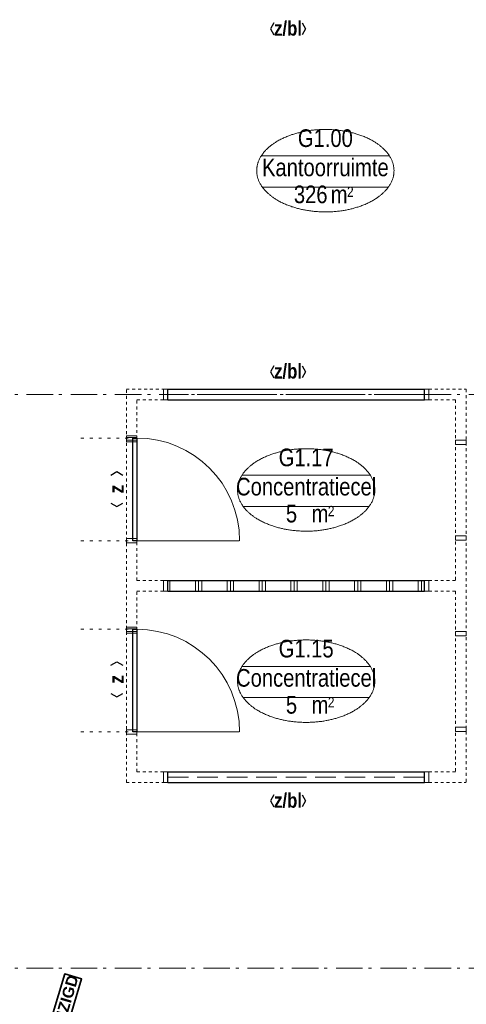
# Model space of a CAD drawing. Header units: millimetres. Extents: x 274611 to 749520, y 175257 to 298905.
# Tile 130 of 251: x 562666 to 566874, y 231873 to 241141. Entities that reach past the tile are written whole.
import ezdxf
from ezdxf.enums import TextEntityAlignment as Align

# ---------------------------------------------------------------- set-up
doc = ezdxf.new("R2010")
doc.units = ezdxf.units.MM
doc.header["$LTSCALE"] = 400
doc.header["$PDMODE"] = 1
doc.header["$PDSIZE"] = 15
for name, pattern in [('STYLE_02', [0.694427, 0.486069, -0.208359]), ('STYLE_05', [0.208282, 0.069427, -0.138855]), ('STYLE_06', [1.041641, 0.625, -0.208282, 0.069427, -0.138931]), ('STYLE_21', [0.138889, 0.069444, -0.069444])]:
    doc.linetypes.add(name, pattern=pattern)
for name, color, linetype, lineweight in [('Interieur-deur', 43, 'Continuous', 9), ('Interieur-scheidingswand-horizontaal', 5, 'Continuous', 25), ('Interieur-systeemwand glas', 140, 'STYLE_21', 15), ('Kozijnmerken', 43, 'Continuous', 9), ('Lijn-stramien', 5, 'STYLE_06', 9), ('None', 7, 'Continuous', 9), ('Ruimtenummers', 5, 'Continuous', 25), ('Wijzigingspijlen', 43, 'Continuous', 9)]:
    doc.layers.add(name, color=color, linetype=linetype, lineweight=lineweight)
doc.styles.add('Arial (bold)', font='arialbd.ttf', dxfattribs={"height": 132.291667})
doc.styles.add('Arial Narrow', font='ARIALN.TTF', dxfattribs={"height": 222.25})
doc.styles.add('Arial Narrow (bold)', font='ARIALNB.TTF', dxfattribs={"height": 172.861111})

# ---------------------------------------------------------------- blocks, each defined once
blk = doc.blocks.new('Ruimtenummer UV 50')
at = {"layer": 'Ruimtenummers', "color": 8, "lineweight": 5}
for p, q in [((602.2, 156.5), (-602.3, 156.5)), ((594.7, -137.5), (-594.8, -137.5))]:
    blk.add_line(p, q, dxfattribs=at)
blk.add_open_spline([(-323.4, 353.8), (-173.3, 405.8), (173.3, 405.8), (323.4, 353.8), (473.5, 301.8), (560.1, 211.8), (646.8, 121.7), (646.8, 17.7), (646.8, -86.3), (560.1, -176.3), (473.5, -266.4), (323.4, -318.4), (173.3, -370.4), (-173.3, -370.4), (-323.4, -318.4), (-473.5, -266.4), (-560.2, -176.3), (-646.8, -86.3), (-646.8, 17.7), (-646.8, 121.7), (-560.2, 211.8), (-473.5, 301.8), (-323.4, 353.8)], degree=2, knots=[0, 0, 0, 0.09962, 0.19924, 0.19924, 0.283607, 0.283607, 0.349619, 0.349619, 0.415638, 0.415638, 0.5, 0.5, 0.59962, 0.69924, 0.69924, 0.783607, 0.783607, 0.849619, 0.849619, 0.915638, 0.915638, 1, 1, 1], dxfattribs=at)
at = {"layer": 'Ruimtenummers', "attachment_point": 2, "style": 'Arial Narrow'}
for s, insert, char_height in [(' m', (103.6, -122.2), 165.95), (' 2', (220.1, -132.8), 96.8)]:
    blk.add_mtext(s, dxfattribs=dict(at, insert=insert, char_height=char_height))
at = {"layer": 'Ruimtenummers', "style": 'Arial Narrow'}
for tag, p in [('Nummer', (0, 406.9)), ('Naam', (0, 131.7)), ('Oppervlak', (-137.9, -122.2))]:
    blk.add_attdef(tag, text='', height=165.9, dxfattribs=at).set_placement(p, align=Align.TOP_CENTER)
blk = doc.blocks.new('*X654')
at = {"layer": 'None', "lineweight": 9}
for p, q in [((360, -1850), (360, -1750)), ((600, -1850), (600, -1750)), ((630, -1850), (630, -1750)), ((660, -1850), (660, -1750)), ((900, -1850), (900, -1750)), ((930, -1850), (930, -1750)), ((960, -1850), (960, -1750)), ((1200, -1850), (1200, -1750)), ((1230, -1850), (1230, -1750)), ((1260, -1850), (1260, -1750)), ((1500, -1850), (1500, -1750)), ((1530, -1850), (1530, -1750)), ((1560, -1850), (1560, -1750)), ((1800, -1850), (1800, -1750)), ((1830, -1850), (1830, -1750)), ((1860, -1850), (1860, -1750)), ((2100, -1850), (2100, -1750)), ((2130, -1850), (2130, -1750)), ((2160, -1850), (2160, -1750)), ((2400, -1850), (2400, -1750)), ((2430, -1850), (2430, -1750)), ((2460, -1850), (2460, -1750)), ((2700, -1850), (2700, -1750)), ((2730, -1850), (2730, -1750))]:
    blk.add_line(p, q, dxfattribs=at)
blk = doc.blocks.new('systeemwandstijl 900 hoh')
at = {"layer": 'Interieur-systeemwand glas', "color": 43, "linetype": 'Continuous', "lineweight": 9}
blk.add_lwpolyline([(0, 20), (100, 20), (100, -20), (0, -20)], close=True, dxfattribs=at)
at = {"layer": 'Interieur-systeemwand glas', "color": 43, "linetype": 'Continuous', "lineweight": 15}
for p in [(0, 900), (0, 0)]:
    blk.add_point(p, dxfattribs=at)
blk = doc.blocks.new('Deur systeemwand 950')
at = {"layer": 'Interieur-deur', "color": 140, "linetype": 'Continuous', "lineweight": 15}
blk.add_line((0, 1063.8), (0, 100), dxfattribs=at)
at = {"layer": 'Interieur-deur', "color": 92, "linetype": 'Continuous', "lineweight": 25}
blk.add_lwpolyline([(-966, 100), (0, 100), (0, 60), (-966, 60)], close=True, dxfattribs=at)
at = {"layer": 'Interieur-deur', "color": 140, "linetype": 'Continuous', "lineweight": 15}
blk.add_arc((0, 100), 966, 90, 180, dxfattribs=at)
at = {"layer": 'Interieur-systeemwand glas', "color": 43, "linetype": 'Continuous', "lineweight": 9}
for points in [[(-986, 100), (-946, 100), (-946, 0), (-986, 0)], [(-20, 100), (20, 100), (20, 0), (-20, 0)]]:
    blk.add_lwpolyline(points, close=True, dxfattribs=at)
at = {"layer": 'Lijn-stramien', "color": 8, "linetype": 'STYLE_05', "lineweight": 5}
for p, q in [((-966, 100), (-966, -476)), ((0, 100), (0, -476))]:
    blk.add_line(p, q, dxfattribs=at)
at = {"layer": 'None', "linetype": 'Continuous', "lineweight": 5}
for p in [(-966, 100), (0, 100)]:
    blk.add_point(p, dxfattribs=at)
blk = doc.blocks.new('Concentratiecel G 3 (2D)')
at = {"layer": 'Interieur-scheidingswand-horizontaal', "lineweight": 25}
for p, q in [((340, 50), (2760, 50)), ((340, -50), (340, 50)), ((2760, -50), (2760, 50)), ((340, -50), (2760, -50)), ((340, -1750), (2760, -1750)), ((340, -1850), (340, -1750)), ((2760, -1850), (2760, -1750)), ((340, -1850), (2760, -1850)), ((340, -3550), (2760, -3550)), ((340, -3650), (340, -3550)), ((2760, -3650), (2760, -3550)), ((340, -3650), (2760, -3650))]:
    blk.add_line(p, q, dxfattribs=at)
at = {"layer": 'Interieur-scheidingswand-horizontaal', "linetype": 'STYLE_02', "lineweight": 9}
for p, q in [((340, 0), (2760, 0)), ((340, -3600), (2760, -3600))]:
    blk.add_line(p, q, dxfattribs=at)
at = {"layer": 'Interieur-systeemwand glas', "lineweight": 15}
for p, q in [((-50, 50), (300, 50)), ((-50, -3650), (-50, 50)), ((2800, 50), (3150, 50)), ((3150, 50), (3150, -3650)), ((50, -50), (300, -50)), ((50, -1750), (50, -50)), ((2800, -50), (3050, -50)), ((3050, -50), (3050, -1750)), ((50, -1750), (300, -1750)), ((2800, -1750), (3050, -1750)), ((50, -3550), (50, -1850)), ((50, -1850), (300, -1850)), ((2800, -1850), (3050, -1850)), ((3050, -1850), (3050, -3550)), ((50, -3550), (300, -3550)), ((2800, -3550), (3050, -3550)), ((-50, -3650), (300, -3650)), ((2800, -3650), (3150, -3650))]:
    blk.add_line(p, q, dxfattribs=at)
at = {"layer": 'Interieur-scheidingswand-horizontaal', "color": 7}
for name, p, rotation in [('systeemwandstijl 900 hoh', (320, 50), 270), ('Deur systeemwand 950', (-50, -1375), 270), ('systeemwandstijl 900 hoh', (3150, -450), 180), ('systeemwandstijl 900 hoh', (320, -1750), 270), ('Deur systeemwand 950', (-50, -3175), 270), ('systeemwandstijl 900 hoh', (320, -3550), 270)]:
    blk.add_blockref(name, p, dxfattribs=dict(at, rotation=rotation))
at = {"layer": 'Interieur-scheidingswand-horizontaal', "color": 7, "xscale": -1}
for p, rotation in [((2780, 50), 90), ((-50, -425), 180), ((2780, -1750), 90), ((-50, -2225), 180), ((2780, -3550), 90)]:
    blk.add_blockref('systeemwandstijl 900 hoh', p, dxfattribs=dict(at, rotation=rotation))
for p in [(3150, -1350), (3150, -2250), (3150, -3150)]:
    blk.add_blockref('systeemwandstijl 900 hoh', p, dxfattribs=at)
at = {"layer": 'Interieur-scheidingswand-horizontaal', "color": 7}
for p in [(-50, -1375), (-50, -3175)]:
    blk.add_blockref('systeemwandstijl 900 hoh', p, dxfattribs=at)
at = {"layer": 'Interieur-scheidingswand-horizontaal'}
blk.add_blockref('*X654', (0, 0), dxfattribs=at)
blk = doc.blocks.new('Kozijnmerk 50')
at = {"layer": 'Kozijnmerken', "color": 92, "linetype": 'Continuous', "lineweight": 25}
for points in [[(-132.2, 50.6), (-164.8, -5.8), (-132.2, -62.1)], [(132.2, 50.6), (164.8, -5.8), (132.2, -62.1)]]:
    blk.add_lwpolyline(points, dxfattribs=at)
at = {"layer": 'None', "color": 43, "style": 'Arial Narrow (bold)'}
blk.add_attdef('merk', text='', height=138.3, dxfattribs=at).set_placement((0, 0), align=Align.MIDDLE_CENTER)
blk = doc.blocks.new('Wijzigingspijl')
at = {"layer": 'None', "linetype": 'Continuous', "lineweight": 5}
blk.add_point((0, 0), dxfattribs=at)
at = {"layer": 'Wijzigingspijlen', "color": 1, "linetype": 'Continuous', "lineweight": 35}
blk.add_lwpolyline([(-82.5, -1485), (-247.5, -1485), (0, -1732.5), (247.5, -1485), (82.5, -1485), (82.5, -866.25), (-82.5, -866.25)], close=True, dxfattribs=at)
at = {"layer": 'Wijzigingspijlen', "color": 8, "insert": (0, -1271.25), "char_height": 105.833, "attachment_point": 5, "rotation": 90, "style": 'Arial (bold)'}
blk.add_mtext('GEWIJZIGD', dxfattribs=at)

msp = doc.modelspace()

# ---------------------------------------------------------------- linework, layer by layer
at = {"layer": 'None', "color": 43, "linetype": 'STYLE_06', "lineweight": 9}
for p, q in [((574230.18099, 237612.18879), (555522.21099, 237612.18879)), ((574230.18099, 232212.18879), (555522.21099, 232212.18879))]:
    msp.add_line(p, q, dxfattribs=at)

# ---------------------------------------------------------------- block references
at = {"layer": 'Interieur-systeemwand glas', "color": 7}
msp.add_blockref('Concentratiecel G 3 (2D)', (563721.28099, 237612.18879), dxfattribs=at)
at = {"layer": 'Kozijnmerken', "color": 7}
for p in [(565193.85283, 241060.12395), (565193.85283, 237832.59004), (565193.85283, 233792.59004)]:
    msp.add_blockref('Kozijnmerk 50', p, dxfattribs=at).add_auto_attribs({'merk': 'z/bl'})
at = {"layer": 'Kozijnmerken', "color": 7, "rotation": 90}
for p in [(563576.87047, 236722.18879), (563576.87047, 234932.18879)]:
    msp.add_blockref('Kozijnmerk 50', p, dxfattribs=at).add_auto_attribs({'merk': 'z'})
at = {"layer": 'None', "color": 7, "rotation": 343.3841084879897}
msp.add_blockref('Wijzigingspijl', (563417.28122, 232964.84531), dxfattribs=at)
at = {"layer": 'Ruimtenummers'}
for p, values in [((565545.72344, 239702.24072), {'Nummer': 'G1.00', 'Naam': 'Kantoorruimte', 'Oppervlak': '326'}), ((565364.92967, 236696.96593), {'Nummer': 'G1.17', 'Naam': 'Concentratiecel', 'Oppervlak': '5'}), ((565364.92967, 234896.96593), {'Nummer': 'G1.15', 'Naam': 'Concentratiecel', 'Oppervlak': '5'})]:
    msp.add_blockref('Ruimtenummer UV 50', p, dxfattribs=at).add_auto_attribs(values)

doc.saveas('drawing.dxf')
